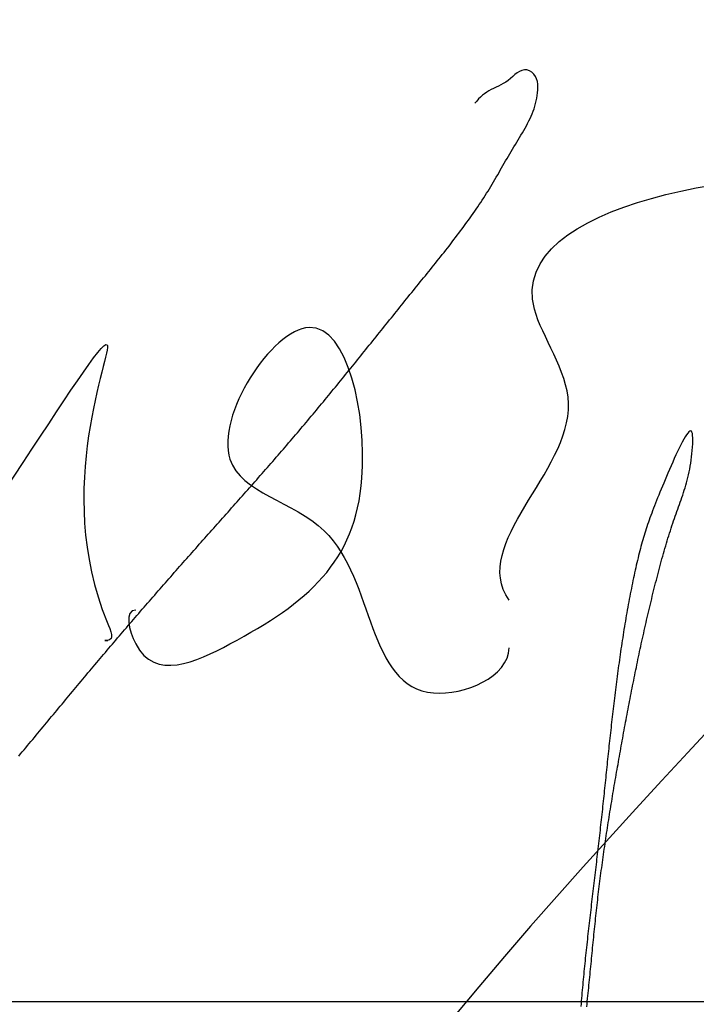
# Model space of a CAD drawing. Header units: millimetres. Extents: x 523431 to 527346, y -48565 to -47721.
# Tile 110 of 217: x 525494.48 to 525497.11, y -47992.76 to -47988.92. Entities that reach past the tile are written whole.
import ezdxf

# ---------------------------------------------------------------- set-up
doc = ezdxf.new("R2010")
doc.units = ezdxf.units.MM

# ---------------------------------------------------------------- blocks, each defined once
blk = doc.blocks.new('A$C0BD840A7')
at = {"color": 5, "start_tangent": (-0.346197, 0.938162)}
blk.add_spline([(4.2345, 8.3685), (4.2345, 5.7174), (5.168, 6.9938), (5.168, 5.9138), (5.168, 5.842), (5.1593, 5.842), (5.1712, 5.842)], degree=3, dxfattribs=at)
at = {"color": 5}
for points, start_tangent, end_tangent in [([(6.7322, 5.9997), (6.9638, 6.7648), (6.8311, 7.132), (8.2398, 7.6625), (5.225, 1.9005), (6.0172, 0.1088), (10.0616, 1.2755)], (-0.576065, 0.817404), (1, 0)), ([(5.2789, 5.9607), (5.2789, 5.8287), (5.6459, 5.8287), (6.1597, 6.4741), (5.9542, 7.0609), (5.6459, 6.5475), (6.0129, 6.2688), (6.4386, 5.6379), (6.7322, 5.814)], (-1, 0), (0, 1))]:
    blk.add_spline(points, degree=3, dxfattribs=dict(at, start_tangent=start_tangent, end_tangent=end_tangent))

msp = doc.modelspace()

# ---------------------------------------------------------------- linework, layer by layer
at = {"color": 174}
for p, q in [((525496.4358, -47989.1193), (525496.4266, -47989.1234)), ((525496.4452, -47989.1173), (525496.4358, -47989.1193)), ((525496.4549, -47989.1179), (525496.4452, -47989.1173)), ((525496.4648, -47989.1213), (525496.4549, -47989.1179)), ((525496.4741, -47989.127), (525496.4648, -47989.1213)), ((525496.3818, -47989.1583), (525496.3726, -47989.1647)), ((525496.3909, -47989.1512), (525496.3818, -47989.1583)), ((525496.3998, -47989.1436), (525496.3909, -47989.1512)), ((525496.4087, -47989.136), (525496.3998, -47989.1436)), ((525496.4176, -47989.1292), (525496.4087, -47989.136)), ((525496.4266, -47989.1234), (525496.4176, -47989.1292)), ((525496.4822, -47989.1344), (525496.4741, -47989.127)), ((525496.4885, -47989.143), (525496.4822, -47989.1344)), ((525496.493, -47989.1525), (525496.4885, -47989.143)), ((525496.4959, -47989.1626), (525496.493, -47989.1525)), ((525496.3164, -47989.1944), (525496.3074, -47989.1992)), ((525496.3256, -47989.1898), (525496.3164, -47989.1944)), ((525496.3349, -47989.1851), (525496.3256, -47989.1898)), ((525496.3443, -47989.1805), (525496.3349, -47989.1851)), ((525496.3538, -47989.1756), (525496.3443, -47989.1805)), ((525496.3632, -47989.1704), (525496.3538, -47989.1756)), ((525496.3726, -47989.1647), (525496.3632, -47989.1704)), ((525496.4975, -47989.1733), (525496.4959, -47989.1626)), ((525496.4969, -47989.2064), (525496.4977, -47989.1954)), ((525496.498, -47989.1843), (525496.4975, -47989.1733)), ((525496.4977, -47989.1954), (525496.498, -47989.1843)), ((525496.2672, -47989.2308), (525496.2599, -47989.2387)), ((525496.2746, -47989.2234), (525496.2672, -47989.2308)), ((525496.2823, -47989.2164), (525496.2746, -47989.2234)), ((525496.2903, -47989.2101), (525496.2823, -47989.2164)), ((525496.2987, -47989.2044), (525496.2903, -47989.2101)), ((525496.3074, -47989.1992), (525496.2987, -47989.2044)), ((525496.4916, -47989.2383), (525496.4937, -47989.2278)), ((525496.4937, -47989.2278), (525496.4955, -47989.2172)), ((525496.4955, -47989.2172), (525496.4969, -47989.2064)), ((525496.2599, -47989.2387), (525496.2528, -47989.2466)), ((525496.4794, -47989.2784), (525496.4829, -47989.2685)), ((525496.4829, -47989.2685), (525496.4862, -47989.2586)), ((525496.4862, -47989.2586), (525496.4891, -47989.2485)), ((525496.4891, -47989.2485), (525496.4916, -47989.2383)), ((525496.4627, -47989.3165), (525496.4672, -47989.3072)), ((525496.4672, -47989.3072), (525496.4715, -47989.2977)), ((525496.4715, -47989.2977), (525496.4756, -47989.2881)), ((525496.4756, -47989.2881), (525496.4794, -47989.2784)), ((525496.4428, -47989.3534), (525496.448, -47989.3443)), ((525496.448, -47989.3443), (525496.4531, -47989.3352)), ((525496.4531, -47989.3352), (525496.458, -47989.3258)), ((525496.458, -47989.3258), (525496.4627, -47989.3165)), ((525496.4156, -47989.3986), (525496.4212, -47989.3896)), ((525496.4212, -47989.3896), (525496.4267, -47989.3805)), ((525496.4267, -47989.3805), (525496.4321, -47989.3715)), ((525496.4321, -47989.3715), (525496.4375, -47989.3625)), ((525496.4375, -47989.3625), (525496.4428, -47989.3534)), ((525496.3936, -47989.4347), (525496.3991, -47989.4256)), ((525496.3991, -47989.4256), (525496.4045, -47989.4166)), ((525496.4045, -47989.4166), (525496.4101, -47989.4076)), ((525496.4101, -47989.4076), (525496.4156, -47989.3986)), ((525496.3724, -47989.471), (525496.3777, -47989.4619)), ((525496.3777, -47989.4619), (525496.3829, -47989.4528)), ((525496.3829, -47989.4528), (525496.3882, -47989.4438)), ((525496.3882, -47989.4438), (525496.3936, -47989.4347)), ((525496.3516, -47989.5076), (525496.3568, -47989.4985)), ((525496.3568, -47989.4985), (525496.362, -47989.4894)), ((525496.362, -47989.4894), (525496.3672, -47989.4803)), ((525496.3672, -47989.4803), (525496.3724, -47989.471)), ((525496.3308, -47989.5441), (525496.336, -47989.5351)), ((525496.336, -47989.5351), (525496.3413, -47989.526)), ((525496.3413, -47989.526), (525496.3465, -47989.5168)), ((525496.3465, -47989.5168), (525496.3516, -47989.5076)), ((525496.3038, -47989.5891), (525496.3093, -47989.5802)), ((525496.3093, -47989.5802), (525496.3148, -47989.5711)), ((525496.3148, -47989.5711), (525496.3202, -47989.5622)), ((525496.3202, -47989.5622), (525496.3255, -47989.5532)), ((525496.3255, -47989.5532), (525496.3308, -47989.5441)), ((525496.2813, -47989.6245), (525496.287, -47989.6156)), ((525496.287, -47989.6156), (525496.2926, -47989.6068)), ((525496.2926, -47989.6068), (525496.2982, -47989.598)), ((525496.2982, -47989.598), (525496.3038, -47989.5891)), ((525496.2579, -47989.6593), (525496.2638, -47989.6506)), ((525496.2638, -47989.6506), (525496.2697, -47989.642)), ((525496.2697, -47989.642), (525496.2755, -47989.6332)), ((525496.2755, -47989.6332), (525496.2813, -47989.6245)), ((525496.2278, -47989.7023), (525496.2339, -47989.6938)), ((525496.2339, -47989.6938), (525496.2399, -47989.6852)), ((525496.2399, -47989.6852), (525496.246, -47989.6766)), ((525496.246, -47989.6766), (525496.252, -47989.6679)), ((525496.252, -47989.6679), (525496.2579, -47989.6593)), ((525496.203, -47989.7363), (525496.2092, -47989.7278)), ((525496.2092, -47989.7278), (525496.2154, -47989.7194)), ((525496.2154, -47989.7194), (525496.2216, -47989.7108)), ((525496.2216, -47989.7108), (525496.2278, -47989.7023)), ((525496.1712, -47989.7783), (525496.1776, -47989.77)), ((525496.1776, -47989.77), (525496.184, -47989.7615)), ((525496.184, -47989.7615), (525496.1904, -47989.7531)), ((525496.1904, -47989.7531), (525496.1967, -47989.7447)), ((525496.1967, -47989.7447), (525496.203, -47989.7363)), ((525496.1389, -47989.8199), (525496.1454, -47989.8115)), ((525496.1454, -47989.8115), (525496.1519, -47989.8033)), ((525496.1519, -47989.8033), (525496.1584, -47989.795)), ((525496.1584, -47989.795), (525496.1648, -47989.7866)), ((525496.1648, -47989.7866), (525496.1712, -47989.7783)), ((525496.1127, -47989.8529), (525496.1193, -47989.8447)), ((525496.1193, -47989.8447), (525496.1258, -47989.8364)), ((525496.1258, -47989.8364), (525496.1324, -47989.8282)), ((525496.1324, -47989.8282), (525496.1389, -47989.8199)), ((525496.0797, -47989.894), (525496.0863, -47989.8858)), ((525496.0863, -47989.8858), (525496.0929, -47989.8776)), ((525496.0929, -47989.8776), (525496.0995, -47989.8694)), ((525496.0995, -47989.8694), (525496.1061, -47989.8611)), ((525496.1061, -47989.8611), (525496.1127, -47989.8529)), ((525496.0465, -47989.9351), (525496.0531, -47989.9269)), ((525496.0531, -47989.9269), (525496.0598, -47989.9187)), ((525496.0598, -47989.9187), (525496.0664, -47989.9104)), ((525496.0664, -47989.9104), (525496.073, -47989.9022)), ((525496.073, -47989.9022), (525496.0797, -47989.894)), ((525496.0199, -47989.9679), (525496.0265, -47989.9597)), ((525496.0265, -47989.9597), (525496.0332, -47989.9514)), ((525496.0332, -47989.9514), (525496.0398, -47989.9432)), ((525496.0398, -47989.9432), (525496.0465, -47989.9351)), ((525495.9868, -47990.0089), (525495.9934, -47990.0006)), ((525495.9934, -47990.0006), (525496, -47989.9924)), ((525496, -47989.9924), (525496.0066, -47989.9842)), ((525496.0066, -47989.9842), (525496.0133, -47989.9761)), ((525496.0133, -47989.9761), (525496.0199, -47989.9679)), ((525495.9538, -47990.0498), (525495.9604, -47990.0416)), ((525495.9604, -47990.0416), (525495.967, -47990.0335)), ((525495.967, -47990.0335), (525495.9736, -47990.0253)), ((525495.9736, -47990.0253), (525495.9802, -47990.0171)), ((525495.9802, -47990.0171), (525495.9868, -47990.0089)), ((525495.9274, -47990.0827), (525495.934, -47990.0745)), ((525495.934, -47990.0745), (525495.9406, -47990.0663)), ((525495.9406, -47990.0663), (525495.9472, -47990.0581)), ((525495.9472, -47990.0581), (525495.9538, -47990.0498)), ((525495.8944, -47990.1237), (525495.901, -47990.1155)), ((525495.901, -47990.1155), (525495.9076, -47990.1074)), ((525495.9076, -47990.1074), (525495.9142, -47990.0991)), ((525495.9142, -47990.0991), (525495.9208, -47990.0909)), ((525495.9208, -47990.0909), (525495.9274, -47990.0827)), ((525495.8615, -47990.1648), (525495.8681, -47990.1566)), ((525495.8681, -47990.1566), (525495.8747, -47990.1483)), ((525495.8747, -47990.1483), (525495.8812, -47990.1401)), ((525495.8812, -47990.1401), (525495.8878, -47990.1319)), ((525495.8878, -47990.1319), (525495.8944, -47990.1237)), ((525495.8351, -47990.1975), (525495.8417, -47990.1893)), ((525495.8417, -47990.1893), (525495.8483, -47990.1811)), ((525495.8483, -47990.1811), (525495.8549, -47990.1729)), ((525495.8549, -47990.1729), (525495.8615, -47990.1648)), ((525495.8022, -47990.2384), (525495.8088, -47990.2302)), ((525495.8088, -47990.2302), (525495.8154, -47990.2221)), ((525495.8154, -47990.2221), (525495.822, -47990.2139)), ((525495.822, -47990.2139), (525495.8285, -47990.2057)), ((525495.8285, -47990.2057), (525495.8351, -47990.1975)), ((525495.7691, -47990.2793), (525495.7757, -47990.2711)), ((525495.7757, -47990.2711), (525495.7823, -47990.263)), ((525495.7823, -47990.263), (525495.789, -47990.2548)), ((525495.789, -47990.2548), (525495.7956, -47990.2466)), ((525495.7956, -47990.2466), (525495.8022, -47990.2384)), ((525495.7427, -47990.3119), (525495.7493, -47990.3038)), ((525495.7493, -47990.3038), (525495.7559, -47990.2956)), ((525495.7559, -47990.2956), (525495.7625, -47990.2874)), ((525495.7625, -47990.2874), (525495.7691, -47990.2793)), ((525495.7095, -47990.3527), (525495.7161, -47990.3444)), ((525495.7161, -47990.3444), (525495.7228, -47990.3363)), ((525495.7228, -47990.3363), (525495.7294, -47990.3282)), ((525495.7294, -47990.3282), (525495.736, -47990.3201)), ((525495.736, -47990.3201), (525495.7427, -47990.3119)), ((525495.6762, -47990.3933), (525495.6828, -47990.3851)), ((525495.6828, -47990.3851), (525495.6895, -47990.377)), ((525495.6895, -47990.377), (525495.6962, -47990.3689)), ((525495.6962, -47990.3689), (525495.7028, -47990.3608)), ((525495.7028, -47990.3608), (525495.7095, -47990.3527)), ((525495.6427, -47990.4336), (525495.6494, -47990.4256)), ((525495.6494, -47990.4256), (525495.6561, -47990.4175)), ((525495.6561, -47990.4175), (525495.6628, -47990.4094)), ((525495.6628, -47990.4094), (525495.6695, -47990.4013)), ((525495.6695, -47990.4013), (525495.6762, -47990.3933)), ((525495.6158, -47990.466), (525495.6225, -47990.4579)), ((525495.6225, -47990.4579), (525495.6293, -47990.4499)), ((525495.6293, -47990.4499), (525495.636, -47990.4418)), ((525495.636, -47990.4418), (525495.6427, -47990.4336)), ((525495.582, -47990.5062), (525495.5888, -47990.4982)), ((525495.5888, -47990.4982), (525495.5956, -47990.4901)), ((525495.5956, -47990.4901), (525495.6023, -47990.482)), ((525495.6023, -47990.482), (525495.6091, -47990.474)), ((525495.6091, -47990.474), (525495.6158, -47990.466)), ((525495.548, -47990.5462), (525495.5549, -47990.5382)), ((525495.5549, -47990.5382), (525495.5617, -47990.5302)), ((525495.5617, -47990.5302), (525495.5685, -47990.5222)), ((525495.5685, -47990.5222), (525495.5752, -47990.5142)), ((525495.5752, -47990.5142), (525495.582, -47990.5062)), ((525497.0761, -47990.5385), (525497.0709, -47990.5465)), ((525497.0809, -47990.532), (525497.0761, -47990.5385)), ((525497.0852, -47990.5271), (525497.0809, -47990.532)), ((525497.0891, -47990.5241), (525497.0852, -47990.5271)), ((525497.0925, -47990.5231), (525497.0891, -47990.5241)), ((525497.0954, -47990.5242), (525497.0925, -47990.5231)), ((525497.0976, -47990.5276), (525497.0954, -47990.5242)), ((525497.0993, -47990.5333), (525497.0976, -47990.5276)), ((525497.1003, -47990.5411), (525497.0993, -47990.5333)), ((525495.5139, -47990.5861), (525495.5207, -47990.5781)), ((525495.5207, -47990.5781), (525495.5275, -47990.5701)), ((525495.5275, -47990.5701), (525495.5344, -47990.5622)), ((525495.5344, -47990.5622), (525495.5412, -47990.5542)), ((525495.5412, -47990.5542), (525495.548, -47990.5462)), ((525497.0538, -47990.5778), (525497.0477, -47990.5902)), ((525497.0598, -47990.5663), (525497.0538, -47990.5778)), ((525497.0655, -47990.5558), (525497.0598, -47990.5663)), ((525497.0709, -47990.5465), (525497.0655, -47990.5558)), ((525497.0999, -47990.5857), (525497.1006, -47990.5732)), ((525497.1009, -47990.5505), (525497.1003, -47990.5411)), ((525497.1006, -47990.5732), (525497.1009, -47990.5613)), ((525497.1009, -47990.5613), (525497.1009, -47990.5505)), ((525495.4864, -47990.6179), (525495.4932, -47990.6099)), ((525495.4932, -47990.6099), (525495.5001, -47990.602)), ((525495.5001, -47990.602), (525495.507, -47990.5941)), ((525495.507, -47990.5941), (525495.5139, -47990.5861)), ((525497.0352, -47990.6168), (525497.0289, -47990.6308)), ((525497.0415, -47990.6033), (525497.0352, -47990.6168)), ((525497.0477, -47990.5902), (525497.0415, -47990.6033)), ((525497.0962, -47990.6244), (525497.0977, -47990.6117)), ((525497.0977, -47990.6117), (525497.0989, -47990.5987)), ((525497.0989, -47990.5987), (525497.0999, -47990.5857)), ((525495.4519, -47990.6575), (525495.4588, -47990.6496)), ((525495.4588, -47990.6496), (525495.4657, -47990.6417)), ((525495.4657, -47990.6417), (525495.4726, -47990.6337)), ((525495.4726, -47990.6337), (525495.4795, -47990.6258)), ((525495.4795, -47990.6258), (525495.4864, -47990.6179)), ((525497.0226, -47990.645), (525497.0164, -47990.6592)), ((525497.0289, -47990.6308), (525497.0226, -47990.645)), ((525497.0909, -47990.6605), (525497.0928, -47990.6488)), ((525497.0928, -47990.6488), (525497.0946, -47990.6368)), ((525497.0946, -47990.6368), (525497.0962, -47990.6244)), ((525495.4172, -47990.6971), (525495.4242, -47990.6892)), ((525495.4242, -47990.6892), (525495.4311, -47990.6812)), ((525495.4311, -47990.6812), (525495.438, -47990.6733)), ((525495.438, -47990.6733), (525495.445, -47990.6654)), ((525495.445, -47990.6654), (525495.4519, -47990.6575)), ((525497.0043, -47990.6872), (525496.9986, -47990.7006)), ((525497.0103, -47990.6733), (525497.0043, -47990.6872)), ((525497.0164, -47990.6592), (525497.0103, -47990.6733)), ((525497.0817, -47990.7043), (525497.0842, -47990.6937)), ((525497.0842, -47990.6937), (525497.0865, -47990.6829)), ((525497.0865, -47990.6829), (525497.0888, -47990.6718)), ((525497.0888, -47990.6718), (525497.0909, -47990.6605)), ((525495.3825, -47990.7365), (525495.3895, -47990.7287)), ((525495.3895, -47990.7287), (525495.3964, -47990.7208)), ((525495.3964, -47990.7208), (525495.4034, -47990.7129)), ((525495.4034, -47990.7129), (525495.4103, -47990.705)), ((525495.4103, -47990.705), (525495.4172, -47990.6971)), ((525496.9877, -47990.7262), (525496.9826, -47990.7384)), ((525496.9931, -47990.7136), (525496.9877, -47990.7262)), ((525496.9986, -47990.7006), (525496.9931, -47990.7136)), ((525497.0736, -47990.7346), (525497.0764, -47990.7247)), ((525497.0764, -47990.7247), (525497.0791, -47990.7146)), ((525497.0791, -47990.7146), (525497.0817, -47990.7043)), ((525495.3477, -47990.7759), (525495.3546, -47990.7681)), ((525495.3546, -47990.7681), (525495.3616, -47990.7602)), ((525495.3616, -47990.7602), (525495.3686, -47990.7523)), ((525495.3686, -47990.7523), (525495.3755, -47990.7444)), ((525495.3755, -47990.7444), (525495.3825, -47990.7365)), ((525496.9729, -47990.7617), (525496.9684, -47990.7729)), ((525496.9777, -47990.7503), (525496.9729, -47990.7617)), ((525496.9826, -47990.7384), (525496.9777, -47990.7503)), ((525497.0616, -47990.7727), (525497.0647, -47990.7634)), ((525497.0647, -47990.7634), (525497.0677, -47990.7539)), ((525497.0677, -47990.7539), (525497.0707, -47990.7443)), ((525497.0707, -47990.7443), (525497.0736, -47990.7346)), ((525495.3128, -47990.8153), (525495.3198, -47990.8074)), ((525495.3198, -47990.8074), (525495.3267, -47990.7995)), ((525495.3267, -47990.7995), (525495.3337, -47990.7917)), ((525495.3337, -47990.7917), (525495.3407, -47990.7838)), ((525495.3407, -47990.7838), (525495.3477, -47990.7759)), ((525496.9557, -47990.8045), (525496.9518, -47990.8144)), ((525496.9598, -47990.7942), (525496.9557, -47990.8045)), ((525496.964, -47990.7837), (525496.9598, -47990.7942)), ((525496.9684, -47990.7729), (525496.964, -47990.7837)), ((525497.0488, -47990.8092), (525497.052, -47990.8002)), ((525497.052, -47990.8002), (525497.0552, -47990.7911)), ((525497.0552, -47990.7911), (525497.0584, -47990.7819)), ((525497.0584, -47990.7819), (525497.0616, -47990.7727)), ((525495.2778, -47990.8546), (525495.2848, -47990.8467)), ((525495.2848, -47990.8467), (525495.2918, -47990.8389)), ((525495.2918, -47990.8389), (525495.2988, -47990.831)), ((525495.2988, -47990.831), (525495.3058, -47990.8231)), ((525495.3058, -47990.8231), (525495.3128, -47990.8153)), ((525496.9409, -47990.8431), (525496.9375, -47990.8522)), ((525496.9444, -47990.8337), (525496.9409, -47990.8431)), ((525496.948, -47990.8242), (525496.9444, -47990.8337)), ((525496.9518, -47990.8144), (525496.948, -47990.8242)), ((525497.0324, -47990.8547), (525497.0357, -47990.8455)), ((525497.0357, -47990.8455), (525497.0389, -47990.8364)), ((525497.0389, -47990.8364), (525497.0422, -47990.8274)), ((525497.0422, -47990.8274), (525497.0455, -47990.8183)), ((525497.0455, -47990.8183), (525497.0488, -47990.8092)), ((525495.2499, -47990.886), (525495.2569, -47990.8781)), ((525495.2569, -47990.8781), (525495.2639, -47990.8703)), ((525495.2639, -47990.8703), (525495.2708, -47990.8624)), ((525495.2708, -47990.8624), (525495.2778, -47990.8546)), ((525496.928, -47990.8788), (525496.925, -47990.8874)), ((525496.9311, -47990.8701), (525496.928, -47990.8788)), ((525496.9342, -47990.8612), (525496.9311, -47990.8701)), ((525496.9375, -47990.8522), (525496.9342, -47990.8612)), ((525497.0196, -47990.8923), (525497.0228, -47990.8828)), ((525497.0228, -47990.8828), (525497.026, -47990.8733)), ((525497.026, -47990.8733), (525497.0292, -47990.864)), ((525497.0292, -47990.864), (525497.0324, -47990.8547)), ((525495.2149, -47990.9253), (525495.2219, -47990.9174)), ((525495.2219, -47990.9174), (525495.2289, -47990.9096)), ((525495.2289, -47990.9096), (525495.2359, -47990.9017)), ((525495.2359, -47990.9017), (525495.2429, -47990.8939)), ((525495.2429, -47990.8939), (525495.2499, -47990.886)), ((525496.914, -47990.9214), (525496.9115, -47990.9298)), ((525496.9167, -47990.9129), (525496.914, -47990.9214)), ((525496.9194, -47990.9045), (525496.9167, -47990.9129)), ((525496.9222, -47990.896), (525496.9194, -47990.9045)), ((525496.925, -47990.8874), (525496.9222, -47990.896)), ((525497.0072, -47990.9309), (525497.0103, -47990.9212)), ((525497.0103, -47990.9212), (525497.0134, -47990.9115)), ((525497.0134, -47990.9115), (525497.0165, -47990.9018)), ((525497.0165, -47990.9018), (525497.0196, -47990.8923)), ((525495.18, -47990.9646), (525495.1869, -47990.9567)), ((525495.1869, -47990.9567), (525495.1939, -47990.9489)), ((525495.1939, -47990.9489), (525495.2009, -47990.941)), ((525495.2009, -47990.941), (525495.2079, -47990.9332)), ((525495.2079, -47990.9332), (525495.2149, -47990.9253)), ((525496.904, -47990.9552), (525496.9016, -47990.9638)), ((525496.9064, -47990.9467), (525496.904, -47990.9552)), ((525496.9089, -47990.9382), (525496.9064, -47990.9467)), ((525496.9115, -47990.9298), (525496.9089, -47990.9382)), ((525496.9953, -47990.9706), (525496.9982, -47990.9606)), ((525496.9982, -47990.9606), (525497.0012, -47990.9507)), ((525497.0012, -47990.9507), (525497.0042, -47990.9408)), ((525497.0042, -47990.9408), (525497.0072, -47990.9309)), ((525495.1451, -47991.0039), (525495.152, -47990.9961)), ((525495.152, -47990.9961), (525495.159, -47990.9882)), ((525495.159, -47990.9882), (525495.166, -47990.9803)), ((525495.166, -47990.9803), (525495.173, -47990.9725)), ((525495.173, -47990.9725), (525495.18, -47990.9646)), ((525496.8922, -47990.9994), (525496.8899, -47991.0085)), ((525496.8945, -47990.9903), (525496.8922, -47990.9994)), ((525496.8969, -47990.9814), (525496.8945, -47990.9903)), ((525496.8992, -47990.9726), (525496.8969, -47990.9814)), ((525496.9016, -47990.9638), (525496.8992, -47990.9726)), ((525496.9865, -47991.0009), (525496.9894, -47990.9907)), ((525496.9894, -47990.9907), (525496.9923, -47990.9806)), ((525496.9923, -47990.9806), (525496.9953, -47990.9706)), ((525495.1102, -47991.0433), (525495.1172, -47991.0355)), ((525495.1172, -47991.0355), (525495.1241, -47991.0276)), ((525495.1241, -47991.0276), (525495.1311, -47991.0197)), ((525495.1311, -47991.0197), (525495.1381, -47991.0118)), ((525495.1381, -47991.0118), (525495.1451, -47991.0039)), ((525496.8831, -47991.0366), (525496.8808, -47991.0462)), ((525496.8853, -47991.0272), (525496.8831, -47991.0366)), ((525496.8876, -47991.0178), (525496.8853, -47991.0272)), ((525496.8899, -47991.0085), (525496.8876, -47991.0178)), ((525496.9752, -47991.0417), (525496.978, -47991.0315)), ((525496.978, -47991.0315), (525496.9808, -47991.0212)), ((525496.9808, -47991.0212), (525496.9837, -47991.011)), ((525496.9837, -47991.011), (525496.9865, -47991.0009)), ((525495.0755, -47991.0828), (525495.0824, -47991.0749)), ((525495.0824, -47991.0749), (525495.0894, -47991.067)), ((525495.0894, -47991.067), (525495.0963, -47991.0591)), ((525495.0963, -47991.0591), (525495.1033, -47991.0512)), ((525495.1033, -47991.0512), (525495.1102, -47991.0433)), ((525496.8743, -47991.0755), (525496.8721, -47991.0854)), ((525496.8764, -47991.0656), (525496.8743, -47991.0755)), ((525496.8786, -47991.0559), (525496.8764, -47991.0656)), ((525496.8808, -47991.0462), (525496.8786, -47991.0559)), ((525496.9642, -47991.083), (525496.9669, -47991.0727)), ((525496.9669, -47991.0727), (525496.9697, -47991.0623)), ((525496.9697, -47991.0623), (525496.9724, -47991.052)), ((525496.9724, -47991.052), (525496.9752, -47991.0417)), ((525495.0408, -47991.1223), (525495.0477, -47991.1144)), ((525495.0477, -47991.1144), (525495.0547, -47991.1065)), ((525495.0547, -47991.1065), (525495.0616, -47991.0986)), ((525495.0616, -47991.0986), (525495.0685, -47991.0907)), ((525495.0685, -47991.0907), (525495.0755, -47991.0828)), ((525496.8678, -47991.1055), (525496.8657, -47991.1157)), ((525496.87, -47991.0954), (525496.8678, -47991.1055)), ((525496.8721, -47991.0854), (525496.87, -47991.0954)), ((525496.9536, -47991.1245), (525496.9562, -47991.1142)), ((525496.9562, -47991.1142), (525496.9589, -47991.1038)), ((525496.9589, -47991.1038), (525496.9615, -47991.0934)), ((525496.9615, -47991.0934), (525496.9642, -47991.083)), ((525495.0131, -47991.154), (525495.02, -47991.1461)), ((525495.02, -47991.1461), (525495.027, -47991.1382)), ((525495.027, -47991.1382), (525495.0339, -47991.1302)), ((525495.0339, -47991.1302), (525495.0408, -47991.1223)), ((525496.8595, -47991.1465), (525496.8575, -47991.1569)), ((525496.8616, -47991.1362), (525496.8595, -47991.1465)), ((525496.8636, -47991.1259), (525496.8616, -47991.1362)), ((525496.8657, -47991.1157), (525496.8636, -47991.1259)), ((525496.9458, -47991.1557), (525496.9484, -47991.1453)), ((525496.9484, -47991.1453), (525496.951, -47991.1349)), ((525496.951, -47991.1349), (525496.9536, -47991.1245)), ((525494.9786, -47991.1937), (525494.9855, -47991.1857)), ((525494.9855, -47991.1857), (525494.9924, -47991.1778)), ((525494.9924, -47991.1778), (525494.9993, -47991.1699)), ((525494.9993, -47991.1699), (525495.0062, -47991.1619)), ((525495.0062, -47991.1619), (525495.0131, -47991.154)), ((525496.8516, -47991.1885), (525496.8496, -47991.1991)), ((525496.8535, -47991.1779), (525496.8516, -47991.1885)), ((525496.8555, -47991.1674), (525496.8535, -47991.1779)), ((525496.8575, -47991.1569), (525496.8555, -47991.1674)), ((525496.9358, -47991.1972), (525496.9382, -47991.1869)), ((525496.9382, -47991.1869), (525496.9408, -47991.1765)), ((525496.9408, -47991.1765), (525496.9433, -47991.1661)), ((525496.9433, -47991.1661), (525496.9458, -47991.1557)), ((525494.9442, -47991.2334), (525494.9511, -47991.2254)), ((525494.9511, -47991.2254), (525494.958, -47991.2175)), ((525494.958, -47991.2175), (525494.9648, -47991.2095)), ((525494.9648, -47991.2095), (525494.9717, -47991.2016)), ((525494.9717, -47991.2016), (525494.9786, -47991.1937)), ((525496.8458, -47991.2204), (525496.8439, -47991.2311)), ((525496.8477, -47991.2097), (525496.8458, -47991.2204)), ((525496.8496, -47991.1991), (525496.8477, -47991.2097)), ((525496.926, -47991.2386), (525496.9284, -47991.2282)), ((525496.9284, -47991.2282), (525496.9308, -47991.2179)), ((525496.9308, -47991.2179), (525496.9333, -47991.2076)), ((525496.9333, -47991.2076), (525496.9358, -47991.1972)), ((525494.9099, -47991.2732), (525494.9167, -47991.2652)), ((525494.9167, -47991.2652), (525494.9236, -47991.2573)), ((525494.9236, -47991.2573), (525494.9305, -47991.2493)), ((525494.9305, -47991.2493), (525494.9373, -47991.2414)), ((525494.9373, -47991.2414), (525494.9442, -47991.2334)), ((525496.8384, -47991.2634), (525496.8366, -47991.2742)), ((525496.8402, -47991.2526), (525496.8384, -47991.2634)), ((525496.842, -47991.2418), (525496.8402, -47991.2526)), ((525496.8439, -47991.2311), (525496.842, -47991.2418)), ((525496.9188, -47991.2695), (525496.9212, -47991.2592)), ((525496.9212, -47991.2592), (525496.9236, -47991.2489)), ((525496.9236, -47991.2489), (525496.926, -47991.2386)), ((525494.8757, -47991.3131), (525494.8825, -47991.3051)), ((525494.8825, -47991.3051), (525494.8893, -47991.2971)), ((525494.8893, -47991.2971), (525494.8962, -47991.2892)), ((525494.8962, -47991.2892), (525494.903, -47991.2812)), ((525494.903, -47991.2812), (525494.9099, -47991.2732)), ((525496.8313, -47991.3067), (525496.8296, -47991.3175)), ((525496.833, -47991.2958), (525496.8313, -47991.3067)), ((525496.8348, -47991.285), (525496.833, -47991.2958)), ((525496.8366, -47991.2742), (525496.8348, -47991.285)), ((525496.9096, -47991.3106), (525496.9119, -47991.3003)), ((525496.9119, -47991.3003), (525496.9142, -47991.29)), ((525496.9142, -47991.29), (525496.9165, -47991.2798)), ((525496.9165, -47991.2798), (525496.9188, -47991.2695)), ((525494.8415, -47991.3531), (525494.8484, -47991.3451)), ((525494.8484, -47991.3451), (525494.8552, -47991.3371)), ((525494.8552, -47991.3371), (525494.862, -47991.3291)), ((525494.862, -47991.3291), (525494.8688, -47991.3211)), ((525494.8688, -47991.3211), (525494.8757, -47991.3131)), ((525496.8262, -47991.3392), (525496.8245, -47991.35)), ((525496.8279, -47991.3284), (525496.8262, -47991.3392)), ((525496.8296, -47991.3175), (525496.8279, -47991.3284)), ((525496.9005, -47991.3516), (525496.9028, -47991.3413)), ((525496.9028, -47991.3413), (525496.905, -47991.3311)), ((525496.905, -47991.3311), (525496.9073, -47991.3208)), ((525496.9073, -47991.3208), (525496.9096, -47991.3106)), ((525494.8143, -47991.3852), (525494.8211, -47991.3771)), ((525494.8211, -47991.3771), (525494.8279, -47991.3691)), ((525494.8279, -47991.3691), (525494.8347, -47991.3611)), ((525494.8347, -47991.3611), (525494.8415, -47991.3531)), ((525496.8197, -47991.3825), (525496.8181, -47991.3932)), ((525496.8213, -47991.3717), (525496.8197, -47991.3825)), ((525496.8229, -47991.3609), (525496.8213, -47991.3717)), ((525496.8245, -47991.35), (525496.8229, -47991.3609)), ((525496.8918, -47991.3925), (525496.8939, -47991.3823)), ((525496.8939, -47991.3823), (525496.8961, -47991.3721)), ((525496.8961, -47991.3721), (525496.8983, -47991.3618)), ((525496.8983, -47991.3618), (525496.9005, -47991.3516)), ((525494.7804, -47991.4253), (525494.7871, -47991.4173)), ((525494.7871, -47991.4173), (525494.7939, -47991.4092)), ((525494.7939, -47991.4092), (525494.8007, -47991.4012)), ((525494.8007, -47991.4012), (525494.8075, -47991.3932)), ((525494.8075, -47991.3932), (525494.8143, -47991.3852)), ((525496.8151, -47991.4147), (525496.8136, -47991.4254)), ((525496.8166, -47991.404), (525496.8151, -47991.4147)), ((525496.8181, -47991.3932), (525496.8166, -47991.404)), ((525496.8853, -47991.4232), (525496.8874, -47991.4129)), ((525496.8874, -47991.4129), (525496.8896, -47991.4027)), ((525496.8896, -47991.4027), (525496.8918, -47991.3925)), ((525494.7465, -47991.4655), (525494.7533, -47991.4575)), ((525494.7533, -47991.4575), (525494.7601, -47991.4494)), ((525494.7601, -47991.4494), (525494.7668, -47991.4414)), ((525494.7668, -47991.4414), (525494.7736, -47991.4333)), ((525494.7736, -47991.4333), (525494.7804, -47991.4253)), ((525496.8092, -47991.4574), (525496.8077, -47991.4681)), ((525496.8106, -47991.4468), (525496.8092, -47991.4574)), ((525496.8121, -47991.4361), (525496.8106, -47991.4468)), ((525496.8136, -47991.4254), (525496.8121, -47991.4361)), ((525496.8769, -47991.464), (525496.879, -47991.4538)), ((525496.879, -47991.4538), (525496.8811, -47991.4436)), ((525496.8811, -47991.4436), (525496.8832, -47991.4334)), ((525496.8832, -47991.4334), (525496.8853, -47991.4232)), ((525494.7128, -47991.5059), (525494.7195, -47991.4978)), ((525494.7195, -47991.4978), (525494.7263, -47991.4897)), ((525494.7263, -47991.4897), (525494.733, -47991.4817)), ((525494.733, -47991.4817), (525494.7398, -47991.4736)), ((525494.7398, -47991.4736), (525494.7465, -47991.4655)), ((525496.805, -47991.4893), (525496.8036, -47991.4999)), ((525496.8063, -47991.4787), (525496.805, -47991.4893)), ((525496.8077, -47991.4681), (525496.8063, -47991.4787)), ((525496.8687, -47991.5047), (525496.8707, -47991.4945)), ((525496.8707, -47991.4945), (525496.8728, -47991.4844)), ((525496.8728, -47991.4844), (525496.8748, -47991.4742)), ((525496.8748, -47991.4742), (525496.8769, -47991.464)), ((525494.6859, -47991.5382), (525494.6926, -47991.5301)), ((525494.6926, -47991.5301), (525494.6993, -47991.522)), ((525494.6993, -47991.522), (525494.7061, -47991.5139)), ((525494.7061, -47991.5139), (525494.7128, -47991.5059)), ((525496.7996, -47991.5315), (525496.7983, -47991.542)), ((525496.8009, -47991.521), (525496.7996, -47991.5315)), ((525496.8022, -47991.5104), (525496.8009, -47991.521)), ((525496.8036, -47991.4999), (525496.8022, -47991.5104)), ((525496.8606, -47991.5455), (525496.8626, -47991.5353)), ((525496.8626, -47991.5353), (525496.8646, -47991.5251)), ((525496.8646, -47991.5251), (525496.8667, -47991.5149)), ((525496.8667, -47991.5149), (525496.8687, -47991.5047)), ((525494.6523, -47991.5786), (525494.659, -47991.5705)), ((525494.659, -47991.5705), (525494.6657, -47991.5624)), ((525494.6657, -47991.5624), (525494.6724, -47991.5543)), ((525494.6724, -47991.5543), (525494.6791, -47991.5462)), ((525494.6791, -47991.5462), (525494.6859, -47991.5382)), ((525496.7944, -47991.5735), (525496.7932, -47991.5839)), ((525496.7957, -47991.563), (525496.7944, -47991.5735)), ((525496.797, -47991.5525), (525496.7957, -47991.563)), ((525496.7983, -47991.542), (525496.797, -47991.5525)), ((525496.8547, -47991.576), (525496.8567, -47991.5659)), ((525496.8567, -47991.5659), (525496.8587, -47991.5557)), ((525496.8587, -47991.5557), (525496.8606, -47991.5455)), ((525494.6187, -47991.619), (525494.6254, -47991.6109)), ((525494.6254, -47991.6109), (525494.6321, -47991.6029)), ((525494.6321, -47991.6029), (525494.6388, -47991.5948)), ((525494.6388, -47991.5948), (525494.6455, -47991.5867)), ((525494.6455, -47991.5867), (525494.6523, -47991.5786)), ((525496.7907, -47991.6048), (525496.7895, -47991.6152)), ((525496.7919, -47991.5944), (525496.7907, -47991.6048)), ((525496.7932, -47991.5839), (525496.7919, -47991.5944)), ((525496.8469, -47991.6168), (525496.8489, -47991.6066)), ((525496.8489, -47991.6066), (525496.8508, -47991.5964)), ((525496.8508, -47991.5964), (525496.8527, -47991.5862)), ((525496.8527, -47991.5862), (525496.8547, -47991.576)), ((525494.5851, -47991.6595), (525494.5918, -47991.6514)), ((525494.5918, -47991.6514), (525494.5985, -47991.6433)), ((525494.5985, -47991.6433), (525494.6052, -47991.6352)), ((525494.6052, -47991.6352), (525494.6119, -47991.6271)), ((525494.6119, -47991.6271), (525494.6187, -47991.619)), ((525496.7859, -47991.6464), (525496.7848, -47991.6568)), ((525496.7871, -47991.636), (525496.7859, -47991.6464)), ((525496.7883, -47991.6256), (525496.7871, -47991.636)), ((525496.7895, -47991.6152), (525496.7883, -47991.6256)), ((525496.8393, -47991.6576), (525496.8412, -47991.6474)), ((525496.8412, -47991.6474), (525496.8431, -47991.6372)), ((525496.8431, -47991.6372), (525496.845, -47991.627)), ((525496.845, -47991.627), (525496.8469, -47991.6168)), ((525494.5582, -47991.6918), (525494.5649, -47991.6838)), ((525494.5649, -47991.6838), (525494.5716, -47991.6757)), ((525494.5716, -47991.6757), (525494.5784, -47991.6676)), ((525494.5784, -47991.6676), (525494.5851, -47991.6595)), ((525496.7813, -47991.6878), (525496.7802, -47991.6982)), ((525496.7825, -47991.6775), (525496.7813, -47991.6878)), ((525496.7836, -47991.6671), (525496.7825, -47991.6775)), ((525496.7848, -47991.6568), (525496.7836, -47991.6671)), ((525496.8317, -47991.6984), (525496.8336, -47991.6882)), ((525496.8336, -47991.6882), (525496.8355, -47991.678)), ((525496.8355, -47991.678), (525496.8374, -47991.6678)), ((525496.8374, -47991.6678), (525496.8393, -47991.6576)), ((525494.5246, -47991.7323), (525494.5313, -47991.7242)), ((525494.5313, -47991.7242), (525494.538, -47991.7161)), ((525494.538, -47991.7161), (525494.5448, -47991.708)), ((525494.5448, -47991.708), (525494.5515, -47991.6999)), ((525494.5515, -47991.6999), (525494.5582, -47991.6918)), ((525496.7779, -47991.7188), (525496.7768, -47991.7291)), ((525496.7791, -47991.7085), (525496.7779, -47991.7188)), ((525496.7802, -47991.6982), (525496.7791, -47991.7085)), ((525496.8261, -47991.729), (525496.828, -47991.7188)), ((525496.828, -47991.7188), (525496.8299, -47991.7086)), ((525496.8299, -47991.7086), (525496.8317, -47991.6984)), ((525494.4909, -47991.7726), (525494.4976, -47991.7646)), ((525494.4976, -47991.7646), (525494.5044, -47991.7565)), ((525494.5044, -47991.7565), (525494.5111, -47991.7484)), ((525494.5111, -47991.7484), (525494.5179, -47991.7403)), ((525494.5179, -47991.7403), (525494.5246, -47991.7323)), ((525496.7735, -47991.76), (525496.7724, -47991.7703)), ((525496.7746, -47991.7497), (525496.7735, -47991.76)), ((525496.7757, -47991.7394), (525496.7746, -47991.7497)), ((525496.7768, -47991.7291), (525496.7757, -47991.7394)), ((525496.8188, -47991.7699), (525496.8206, -47991.7597)), ((525496.8206, -47991.7597), (525496.8224, -47991.7495)), ((525496.8224, -47991.7495), (525496.8243, -47991.7392)), ((525496.8243, -47991.7392), (525496.8261, -47991.729)), ((525494.4774, -47991.7888), (525494.4842, -47991.7807)), ((525494.4842, -47991.7807), (525494.4909, -47991.7726)), ((525496.7692, -47991.8011), (525496.7681, -47991.8113)), ((525496.7703, -47991.7908), (525496.7692, -47991.8011)), ((525496.7714, -47991.7805), (525496.7703, -47991.7908)), ((525496.7724, -47991.7703), (525496.7714, -47991.7805)), ((525496.8115, -47991.8109), (525496.8133, -47991.8007)), ((525496.8133, -47991.8007), (525496.8151, -47991.7904)), ((525496.8151, -47991.7904), (525496.8169, -47991.7802)), ((525496.8169, -47991.7802), (525496.8188, -47991.7699)), ((525496.7649, -47991.8421), (525496.7638, -47991.8523)), ((525496.766, -47991.8318), (525496.7649, -47991.8421)), ((525496.7671, -47991.8216), (525496.766, -47991.8318)), ((525496.7681, -47991.8113), (525496.7671, -47991.8216)), ((525496.8043, -47991.852), (525496.8061, -47991.8417)), ((525496.8061, -47991.8417), (525496.8078, -47991.8314)), ((525496.8078, -47991.8314), (525496.8097, -47991.8212)), ((525496.8097, -47991.8212), (525496.8115, -47991.8109)), ((525496.7617, -47991.8728), (525496.7606, -47991.883)), ((525496.7628, -47991.8625), (525496.7617, -47991.8728)), ((525496.7638, -47991.8523), (525496.7628, -47991.8625)), ((525496.7989, -47991.8828), (525496.8007, -47991.8726)), ((525496.8007, -47991.8726), (525496.8025, -47991.8623)), ((525496.8025, -47991.8623), (525496.8043, -47991.852)), ((525496.7574, -47991.9137), (525496.7564, -47991.9239)), ((525496.7585, -47991.9035), (525496.7574, -47991.9137)), ((525496.7596, -47991.8933), (525496.7585, -47991.9035)), ((525496.7606, -47991.883), (525496.7596, -47991.8933)), ((525496.7919, -47991.924), (525496.7937, -47991.9137)), ((525496.7937, -47991.9137), (525496.7954, -47991.9034)), ((525496.7954, -47991.9034), (525496.7972, -47991.8931)), ((525496.7972, -47991.8931), (525496.7989, -47991.8828)), ((525496.7531, -47991.9546), (525496.7521, -47991.9649)), ((525496.7542, -47991.9444), (525496.7531, -47991.9546)), ((525496.7553, -47991.9342), (525496.7542, -47991.9444)), ((525496.7564, -47991.9239), (525496.7553, -47991.9342)), ((525496.7851, -47991.9652), (525496.7868, -47991.9549)), ((525496.7868, -47991.9549), (525496.7885, -47991.9446)), ((525496.7885, -47991.9446), (525496.7902, -47991.9343)), ((525496.7902, -47991.9343), (525496.7919, -47991.924)), ((525496.7488, -47991.9956), (525496.7477, -47992.0058)), ((525496.7499, -47991.9854), (525496.7488, -47991.9956)), ((525496.751, -47991.9751), (525496.7499, -47991.9854)), ((525496.7521, -47991.9649), (525496.751, -47991.9751)), ((525496.7784, -47992.0065), (525496.78, -47991.9962)), ((525496.78, -47991.9962), (525496.7817, -47991.9859)), ((525496.7817, -47991.9859), (525496.7834, -47991.9756)), ((525496.7834, -47991.9756), (525496.7851, -47991.9652)), ((525496.7454, -47992.0263), (525496.7443, -47992.0366)), ((525496.7465, -47992.0161), (525496.7454, -47992.0263)), ((525496.7477, -47992.0058), (525496.7465, -47992.0161)), ((525496.7734, -47992.0375), (525496.7751, -47992.0272)), ((525496.7751, -47992.0272), (525496.7767, -47992.0169)), ((525496.7767, -47992.0169), (525496.7784, -47992.0065)), ((525496.7409, -47992.0674), (525496.7397, -47992.0777)), ((525496.742, -47992.0571), (525496.7409, -47992.0674)), ((525496.7432, -47992.0469), (525496.742, -47992.0571)), ((525496.7443, -47992.0366), (525496.7432, -47992.0469)), ((525496.767, -47992.0789), (525496.7686, -47992.0686)), ((525496.7686, -47992.0686), (525496.7702, -47992.0582)), ((525496.7702, -47992.0582), (525496.7718, -47992.0479)), ((525496.7718, -47992.0479), (525496.7734, -47992.0375)), ((525496.7362, -47992.1085), (525496.735, -47992.1188)), ((525496.7374, -47992.0982), (525496.7362, -47992.1085)), ((525496.7385, -47992.088), (525496.7374, -47992.0982)), ((525496.7397, -47992.0777), (525496.7385, -47992.088)), ((525496.7608, -47992.1203), (525496.7623, -47992.11)), ((525496.7623, -47992.11), (525496.7639, -47992.0996)), ((525496.7639, -47992.0996), (525496.7654, -47992.0892)), ((525496.7654, -47992.0892), (525496.767, -47992.0789)), ((525496.7314, -47992.1497), (525496.7302, -47992.16)), ((525496.7326, -47992.1394), (525496.7314, -47992.1497)), ((525496.7338, -47992.1291), (525496.7326, -47992.1394)), ((525496.735, -47992.1188), (525496.7338, -47992.1291)), ((525496.7563, -47992.1514), (525496.7578, -47992.141)), ((525496.7578, -47992.141), (525496.7593, -47992.1307)), ((525496.7593, -47992.1307), (525496.7608, -47992.1203)), ((525496.7278, -47992.1807), (525496.7266, -47992.191)), ((525496.729, -47992.1704), (525496.7278, -47992.1807)), ((525496.7302, -47992.16), (525496.729, -47992.1704)), ((525496.7504, -47992.1929), (525496.7519, -47992.1825)), ((525496.7519, -47992.1825), (525496.7533, -47992.1721)), ((525496.7533, -47992.1721), (525496.7548, -47992.1618)), ((525496.7548, -47992.1618), (525496.7563, -47992.1514)), ((525496.7229, -47992.222), (525496.7217, -47992.2323)), ((525496.7241, -47992.2117), (525496.7229, -47992.222)), ((525496.7254, -47992.2013), (525496.7241, -47992.2117)), ((525496.7266, -47992.191), (525496.7254, -47992.2013)), ((525496.7448, -47992.2344), (525496.7462, -47992.224)), ((525496.7462, -47992.224), (525496.7476, -47992.2136)), ((525496.7476, -47992.2136), (525496.749, -47992.2033)), ((525496.749, -47992.2033), (525496.7504, -47992.1929)), ((525496.718, -47992.2634), (525496.7168, -47992.2737)), ((525496.7193, -47992.253), (525496.718, -47992.2634)), ((525496.7205, -47992.2427), (525496.7193, -47992.253)), ((525496.7217, -47992.2323), (525496.7205, -47992.2427)), ((525496.7394, -47992.2759), (525496.7407, -47992.2655)), ((525496.7407, -47992.2655), (525496.7421, -47992.2552)), ((525496.7421, -47992.2552), (525496.7434, -47992.2448)), ((525496.7434, -47992.2448), (525496.7448, -47992.2344)), ((525496.7143, -47992.2944), (525496.7131, -47992.3048)), ((525496.7156, -47992.2841), (525496.7143, -47992.2944)), ((525496.7168, -47992.2737), (525496.7156, -47992.2841)), ((525496.7355, -47992.3071), (525496.7368, -47992.2967)), ((525496.7368, -47992.2967), (525496.7381, -47992.2863)), ((525496.7381, -47992.2863), (525496.7394, -47992.2759)), ((525496.7094, -47992.3359), (525496.7082, -47992.3463)), ((525496.7107, -47992.3256), (525496.7094, -47992.3359)), ((525496.7119, -47992.3152), (525496.7107, -47992.3256)), ((525496.7131, -47992.3048), (525496.7119, -47992.3152)), ((525496.7306, -47992.3487), (525496.7318, -47992.3383)), ((525496.7318, -47992.3383), (525496.7331, -47992.3279)), ((525496.7331, -47992.3279), (525496.7343, -47992.3175)), ((525496.7343, -47992.3175), (525496.7355, -47992.3071)), ((525496.7046, -47992.3774), (525496.7034, -47992.3878)), ((525496.7058, -47992.3671), (525496.7046, -47992.3774)), ((525496.707, -47992.3567), (525496.7058, -47992.3671)), ((525496.7082, -47992.3463), (525496.707, -47992.3567)), ((525496.726, -47992.3902), (525496.7271, -47992.3799)), ((525496.7271, -47992.3799), (525496.7283, -47992.3695)), ((525496.7283, -47992.3695), (525496.7294, -47992.3591)), ((525496.7294, -47992.3591), (525496.7306, -47992.3487)), ((525496.701, -47992.4086), (525496.6998, -47992.419)), ((525496.7022, -47992.3982), (525496.701, -47992.4086)), ((525496.7034, -47992.3878), (525496.7022, -47992.3982)), ((525496.7226, -47992.4214), (525496.7237, -47992.411)), ((525496.7237, -47992.411), (525496.7248, -47992.4006)), ((525496.7248, -47992.4006), (525496.726, -47992.3902)), ((525496.6962, -47992.4502), (525496.695, -47992.4606)), ((525496.6974, -47992.4398), (525496.6962, -47992.4502)), ((525496.6986, -47992.4294), (525496.6974, -47992.4398)), ((525496.6998, -47992.419), (525496.6986, -47992.4294)), ((525496.7183, -47992.463), (525496.7194, -47992.4526)), ((525496.7194, -47992.4526), (525496.7204, -47992.4422)), ((525496.7204, -47992.4422), (525496.7215, -47992.4318)), ((525496.7215, -47992.4318), (525496.7226, -47992.4214)), ((525496.6915, -47992.4919), (525496.6904, -47992.5023)), ((525496.6927, -47992.4815), (525496.6915, -47992.4919)), ((525496.6938, -47992.4711), (525496.6927, -47992.4815)), ((525496.695, -47992.4606), (525496.6938, -47992.4711)), ((525496.7141, -47992.5047), (525496.7152, -47992.4943)), ((525496.7152, -47992.4943), (525496.7162, -47992.4838)), ((525496.7162, -47992.4838), (525496.7172, -47992.4734)), ((525496.7172, -47992.4734), (525496.7183, -47992.463)), ((525496.687, -47992.5336), (525496.6858, -47992.544)), ((525496.6881, -47992.5232), (525496.687, -47992.5336)), ((525496.6892, -47992.5127), (525496.6881, -47992.5232)), ((525496.6904, -47992.5023), (525496.6892, -47992.5127)), ((525496.711, -47992.5359), (525496.7121, -47992.5255)), ((525496.7121, -47992.5255), (525496.7131, -47992.5151)), ((525496.7131, -47992.5151), (525496.7141, -47992.5047)), ((525496.6836, -47992.5649), (525496.6825, -47992.5753)), ((525496.6847, -47992.5544), (525496.6836, -47992.5649)), ((525496.6858, -47992.544), (525496.6847, -47992.5544)), ((525496.707, -47992.5775), (525496.708, -47992.5671)), ((525496.708, -47992.5671), (525496.709, -47992.5567)), ((525496.709, -47992.5567), (525496.71, -47992.5463)), ((525496.71, -47992.5463), (525496.711, -47992.5359)), ((525496.6793, -47992.6066), (525496.6783, -47992.617)), ((525496.6804, -47992.5962), (525496.6793, -47992.6066)), ((525496.6814, -47992.5857), (525496.6804, -47992.5962)), ((525496.6825, -47992.5753), (525496.6814, -47992.5857)), ((525496.7029, -47992.6191), (525496.7039, -47992.6087)), ((525496.7039, -47992.6087), (525496.705, -47992.5983)), ((525496.705, -47992.5983), (525496.706, -47992.5879)), ((525496.706, -47992.5879), (525496.707, -47992.5775)), ((525496.6752, -47992.6484), (525496.6742, -47992.6588)), ((525496.6762, -47992.6379), (525496.6752, -47992.6484)), ((525496.6772, -47992.6275), (525496.6762, -47992.6379)), ((525496.6783, -47992.617), (525496.6772, -47992.6275)), ((525496.6998, -47992.6503), (525496.7009, -47992.6399)), ((525496.7009, -47992.6399), (525496.7019, -47992.6295)), ((525496.7019, -47992.6295), (525496.7029, -47992.6191)), ((525496.6722, -47992.6797), (525496.6712, -47992.6902)), ((525496.6732, -47992.6693), (525496.6722, -47992.6797)), ((525496.6742, -47992.6588), (525496.6732, -47992.6693)), ((525496.6957, -47992.6918), (525496.6967, -47992.6814)), ((525496.6967, -47992.6814), (525496.6978, -47992.671)), ((525496.6978, -47992.671), (525496.6988, -47992.6606)), ((525496.6988, -47992.6606), (525496.6998, -47992.6503)), ((525496.6684, -47992.7215), (525496.6675, -47992.732)), ((525496.6693, -47992.7111), (525496.6684, -47992.7215)), ((525496.6703, -47992.7006), (525496.6693, -47992.7111)), ((525496.6712, -47992.6902), (525496.6703, -47992.7006)), ((525496.6914, -47992.7334), (525496.6924, -47992.723)), ((525496.6924, -47992.723), (525496.6935, -47992.7126)), ((525496.6935, -47992.7126), (525496.6946, -47992.7022)), ((525496.6946, -47992.7022), (525496.6957, -47992.6918)), ((525496.6658, -47992.7529), (525496.6649, -47992.7633)), ((525496.6666, -47992.7424), (525496.6658, -47992.7529)), ((525496.6675, -47992.732), (525496.6666, -47992.7424)), ((525496.688, -47992.7646), (525496.6891, -47992.7542)), ((525496.6891, -47992.7542), (525496.6903, -47992.7438)), ((525496.6903, -47992.7438), (525496.6914, -47992.7334))]:
    msp.add_line(p, q, dxfattribs=at)
msp.add_line((525512.2903, -47992.7462), (525447.2903, -47992.7462))

# ---------------------------------------------------------------- block references
msp.add_blockref('A$C0BD840A7', (525489.6533, -47997.1811))

doc.saveas('drawing.dxf')
